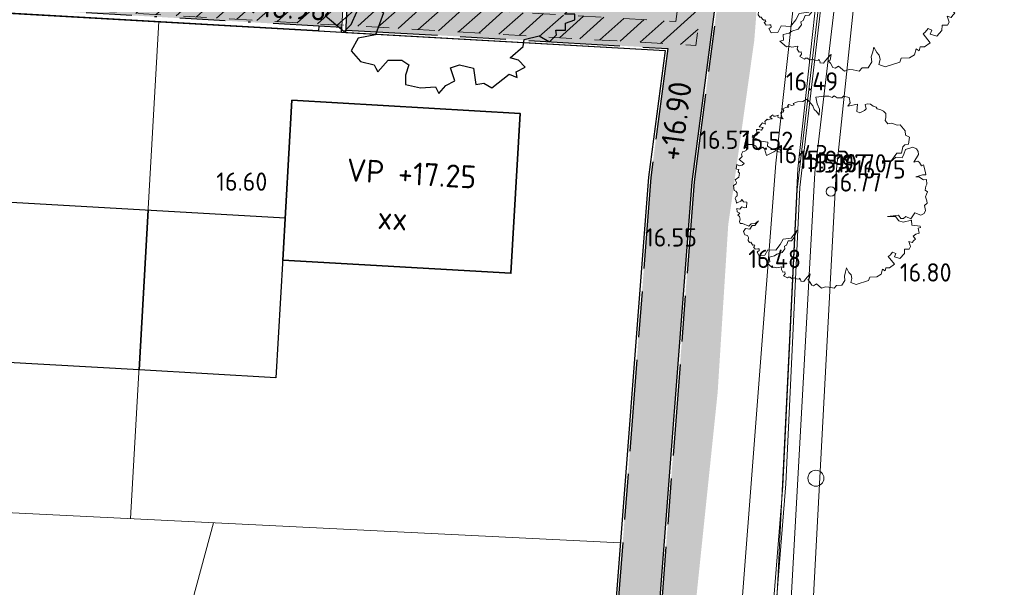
# Model space of a CAD drawing. Header units: metres. Extents: x 174255 to 175175, y 462028 to 462911.
# Tile 51 of 256: x 174649 to 174693, y 462280 to 462305. Entities that reach past the tile are written whole.
import ezdxf
from ezdxf.enums import TextEntityAlignment as Align

# ---------------------------------------------------------------- set-up
doc = ezdxf.new("R2010")
doc.units = ezdxf.units.M
for name, pattern in [('NLCS-HIDDEN', [4, 2, -2]), ('VH-GELEIDEBAND_50X200', [8, 4, -2, 0, -2]), ('VH-OPSLUITBAND', [10, 4, -2, 2, -2]), ('VH-OPSLUITBAND_100X200', [16, 8, -2, 4, -2])]:
    doc.linetypes.add(name, pattern=pattern)
for name, color, linetype, lineweight in [('B-ME-AL-PEIL_MAAIVELD-T20', 8, 'Continuous', 20), ('B-ME-GR-BOOM-S', 8, 'Continuous', 20), ('B-ME-WH-WATERGANG_SLOOT_BODEM-G', 8, 'Continuous', 20), ('B-ME-WH-WATERGANG_SLOOT_INSTEEK-G', 8, 'Continuous', 20), ('B-WE-KL-TRACE_WENSTRACE-A', 252, 'Continuous', 20), ('B-WE-KL-TRACE_WENSTRACE-G', 252, 'NLCS-HIDDEN', 20), ('B-XX-KG-GRENS_PERCEEL-G', 213, 'Continuous', 20), ('N-PV-KG-GRENS_PERCEEL-G', 1, 'Continuous', 20), ('N-PV-KG-GRENS_UITGEEFBAAR-GEBIED-G', 170, 'Continuous', 30), ('N-WE-AL-WERKGRENS-G', 173, 'AL-WERKGRENS', 20), ('N-WE-OG-BEBOUWING_GARAGE-G', 142, 'Continuous', 25), ('N-WE-OG-BEBOUWING_WONINGBOUW-G', 7, 'Continuous', 35), ('N-WE-OG-BEBOUWING_WONINGBOUW_HUISNUMMER-T20', 7, 'Continuous', 25), ('N-WE-OG-BEBOUWING_WONINGBOUW_VLOERPEIL-T20', 7, 'Continuous', 25), ('N-WE-VH-KANTOPSLUITING_ACHTERKANTBAND-G', 50, 'Continuous', 25), ('N-WE-VH-KANTOPSLUITING_EINDVERLOOPBAND_50-200X200-G', 13, 'Continuous', 25), ('N-WE-VH-KANTOPSLUITING_GELEIDEBAND_50-200X200-G', 210, 'VH-GELEIDEBAND_50X200', 25), ('N-WE-VH-KANTOPSLUITING_OPSLUITBAND_100X200-G', 152, 'VH-OPSLUITBAND_100X200', 25), ('N-WE-VH-KANTOPSLUITING_OPSLUITBAND_200X200-G', 152, 'VH-OPSLUITBAND', 20), ('N-WE-VH-NAP-T20', 7, 'Continuous', 25), ('N-WE-VH-VERHARDING_STRAATBAKSTEEN_DIKFORMAAT_ROOD-TROTTOIR-V', 33, 'Continuous', 25), ('N-WE-VH-VERHARDING_STRAATBAKSTEEN_DIKFORMAAT_ROOD-WATERPASSEREND-V', 55, 'Continuous', 25)]:
    doc.layers.add(name, color=color, linetype=linetype, lineweight=lineweight)
doc.layers.add('N-WE-GR-BOOM-1E-GROOTTE-S', color=7, linetype='Continuous', lineweight=25, true_color=0x00cc00)
doc.layers.add('N-WE-GR-GRAS_BERM-NECTAR-ONDER-MAAIMES-V', color=7, linetype='Continuous', lineweight=25, true_color=0xd1ffa3)
doc.styles.add('NLCS-ISO-M500-T20', font='NLCS-ISO.ttf', dxfattribs={"height": 1})
doc.linetypes.add('AL-WERKGRENS', pattern='A,10,[106,Afdeling.shx,S=1,R=0,X=0,Y=0],-2', length=12)

# ---------------------------------------------------------------- blocks, each defined once
blk = doc.blocks.new('boom')
blk.add_lwpolyline([(-0.306, 1.961), (-0.368, 2.058), (-0.435, 2.112), (-0.463, 2.207), (-0.553, 2.308), (-0.621, 2.376), (-0.727, 2.32), (-0.864, 2.305), (-0.973, 2.267), (-0.946, 2.228), (-1.009, 2.216), (-1.034, 2.222), (-1.086, 2.235), (-1.118, 2.198), (-1.085, 2.17), (-1.135, 2.17), (-1.165, 2.165), (-1.249, 2.129), (-1.214, 2.084), (-1.238, 2.046), (-1.295, 2.022), (-1.272, 1.977), (-1.266, 1.907), (-1.229, 1.873), (-1.33, 1.894), (-1.364, 1.911), (-1.358, 1.967), (-1.424, 1.937), (-1.482, 1.941), (-1.494, 1.977), (-1.573, 1.911), (-1.514, 1.868), (-1.571, 1.86), (-1.616, 1.843), (-1.638, 1.866), (-1.702, 1.804), (-1.68, 1.732), (-1.763, 1.769), (-1.851, 1.663), (-1.746, 1.645), (-1.784, 1.578), (-1.855, 1.599), (-1.919, 1.596), (-1.901, 1.476), (-1.89, 1.472), (-1.943, 1.437), (-2.007, 1.451), (-2.028, 1.401), (-1.919, 1.352), (-1.795, 1.296), (-1.625, 1.267), (-1.636, 1.168), (-1.59, 1.14), (-1.505, 1.094), (-1.41, 1.112), (-1.304, 1.077), (-1.262, 1.006), (-1.35, 1.02), (-1.417, 1.059), (-1.474, 1.024), (-1.661, 0.925), (-1.707, 1.101), (-1.753, 1.144), (-1.862, 1.073), (-1.94, 1.179), (-2.021, 1.207), (-2.113, 1.207), (-2.158, 1.234), (-2.208, 1.146), (-2.162, 1.112), (-2.18, 1.055), (-2.212, 1.041), (-2.265, 1.033), (-2.306, 0.96), (-2.286, 0.9), (-2.335, 0.851), (-2.364, 0.826), (-2.236, 0.72), (-2.282, 0.678), (-2.353, 0.66), (-2.42, 0.699), (-2.441, 0.586), (-2.424, 0.579), (-2.374, 0.568), (-2.385, 0.505), (-2.357, 0.473), (-2.374, 0.374), (-2.466, 0.304), (-2.427, 0.237), (-2.438, 0.201), (-2.508, 0.152), (-2.487, 0.025), (-2.448, 0.011), (-2.416, -0.03), (-2.416, -0.106), (-2.443, -0.123), (-2.461, -0.177), (-2.438, -0.234), (-2.434, -0.297), (-2.398, -0.283), (-2.323, -0.243), (-2.296, -0.208), (-2.247, -0.266), (-2.163, -0.274), (-2.171, -0.412), (-2.219, -0.422), (-2.296, -0.394), (-2.347, -0.449), (-2.426, -0.437), (-2.417, -0.522), (-2.345, -0.554), (-2.394, -0.611), (-2.349, -0.64), (-2.333, -0.71), (-2.356, -0.767), (-2.336, -0.825), (-2.272, -0.825), (-2.11, -0.89), (-2.05, -0.829), (-1.946, -0.822), (-1.868, -0.756), (-1.955, -0.876), (-2.026, -0.876), (-2.085, -0.967), (-2.197, -0.946), (-2.251, -1.03), (-2.215, -1.113), (-2.147, -1.127), (-2.12, -1.183), (-2.127, -1.255), (-2.094, -1.306), (-2.061, -1.302), (-2.033, -1.348), (-2.006, -1.374), (-1.983, -1.367), (-1.962, -1.403), (-1.997, -1.424), (-1.953, -1.481), (-1.882, -1.474), (-1.851, -1.476), (-1.845, -1.524), (-1.87, -1.536), (-1.895, -1.555), (-1.843, -1.651), (-1.701, -1.637), (-1.625, -1.496), (-1.42, -1.506), (-1.305, -1.364), (-1.232, -1.225), (-1.027, -1.195), (-0.934, -1.083), (-0.871, -0.99), (-0.948, -1.181), (-1.013, -1.263), (-1.101, -1.266), (-1.142, -1.378), (-1.196, -1.405), (-1.185, -1.473), (-1.253, -1.566), (-1.395, -1.61), (-1.449, -1.652), (-1.586, -1.684), (-1.573, -1.806), (-1.652, -1.831), (-1.513, -1.953), (-1.464, -1.942), (-1.39, -1.959), (-1.264, -1.937), (-1.274, -2.008), (-1.235, -2.069), (-1.186, -2.065), (-1.18, -2.117), (-1.22, -2.165), (-1.117, -2.22), (-1.092, -2.199), (-1.051, -2.2), (-0.996, -2.244), (-0.95, -2.22), (-0.889, -2.242), (-0.82, -2.253), (-0.803, -2.226), (-0.774, -2.286), (-0.778, -2.307), (-0.7, -2.313), (-0.656, -2.253), (-0.548, -2.129), (-0.536, -2.119), (-0.558, -2.244), (-0.597, -2.263), (-0.551, -2.31), (-0.496, -2.403), (-0.445, -2.42), (-0.374, -2.376), (-0.241, -2.488), (-0.139, -2.448), (-0.054, -2.458), (0.079, -2.488), (0.143, -2.414), (0.279, -2.41), (0.36, -2.285), (0.345, -2.174), (0.378, -2.06), (0.398, -1.962), (0.464, -2.078), (0.52, -2.139), (0.537, -2.233), (0.512, -2.34), (0.649, -2.392), (0.966, -2.288), (1, -2.2), (1.182, -2.196), (1.293, -2.127), (1.326, -1.996), (1.392, -2.04), (1.416, -1.957), (1.509, -1.957), (1.632, -1.867), (1.476, -1.669), (1.524, -1.633), (1.587, -1.556), (1.665, -1.591), (1.632, -1.675), (1.776, -1.718), (1.89, -1.594), (1.896, -1.48), (2.008, -1.48), (2.048, -1.413), (2.001, -1.286), (2.093, -1.311), (2.13, -1.261), (2.173, -1.221), (2.115, -1.149), (2.183, -1.097), (2.272, -1.07), (2.24, -0.943), (2.305, -0.92), (2.292, -0.893), (2.081, -0.866), (2.068, -0.739), (1.854, -0.791), (1.745, -0.756), (1.657, -0.644), (1.451, -0.639), (1.737, -0.604), (1.796, -0.689), (1.868, -0.692), (1.928, -0.642), (2.059, -0.701), (2.16, -0.545), (2.316, -0.611), (2.398, -0.567), (2.429, -0.488), (2.404, -0.359), (2.471, -0.297), (2.466, -0.241), (2.431, -0.135), (2.459, -0.065), (2.481, -0.007), (2.426, 0.037), (2.442, 0.142), (2.47, 0.191), (2.459, 0.307), (2.381, 0.305), (2.265, 0.379), (2.183, 0.379), (2.359, 0.432), (2.445, 0.432), (2.431, 0.49), (2.38, 0.684), (2.326, 0.664), (2.275, 0.75), (2.232, 0.785), (2.131, 0.758), (2.255, 0.957), (2.248, 1.027), (2.201, 1.097), (2.107, 1.144), (1.916, 1.078), (1.877, 0.961), (1.83, 0.871), (1.67, 0.887), (1.534, 0.766), (1.698, 0.984), (1.819, 0.988), (1.846, 1.152), (1.901, 1.199), (1.998, 1.222), (2.017, 1.395), (1.921, 1.451), (1.912, 1.565), (1.781, 1.717), (1.703, 1.707), (1.57, 1.761), (1.462, 1.741), (1.394, 1.825), (1.413, 1.903), (1.408, 2.006), (1.348, 2.066), (1.28, 2.106), (1.188, 2.124), (1.164, 2.17), (1.084, 2.192), (1.018, 2.25), (0.943, 2.259), (0.878, 2.242), (0.903, 2.124), (0.864, 2.085), (0.746, 2.021), (0.662, 2.06), (0.684, 2.248), (0.437, 2.192), (0.495, 2.286), (0.471, 2.423), (0.319, 2.457), (0.279, 2.413), (0.157, 2.413), (0.083, 2.462), (0.029, 2.418), (-0.057, 2.455), (-0.162, 2.452), (-0.386, 2.425), (-0.359, 2.258), (-0.299, 2.118), (-0.306, 1.961)])
blk.add_circle((0, 0), 0.12)
blk = doc.blocks.new('SGR-BOOM_1EGROOTTE')
at = {"linetype": 'Continuous', "flags": 128}
blk.add_lwpolyline([(167869.052, 467739.156), (167868.849, 467739.66), (167868.449, 467739.811), (167868.145, 467740.365), (167867.336, 467740.567), (167866.834, 467740.365), (167867.138, 467740.062), (167867.085, 467739.507), (167866.078, 467739.709), (167866.228, 467740.113), (167866.026, 467740.567), (167865.623, 467740.466), (167865.219, 467740.566), (167864.414, 467740.516), (167864.01, 467740.315), (167863.455, 467740.414), (167862.748, 467739.86), (167863.253, 467739.609), (167863.404, 467739.305), (167863.908, 467739.053), (167863.404, 467738.398), (167862.748, 467738.248), (167862.295, 467738.649), (167862.651, 467738.791), (167862.346, 467739.559), (167861.438, 467739.053), (167860.984, 467738.549), (167861.237, 467738.347), (167860.984, 467737.944), (167860.478, 467737.742), (167860.127, 467737.391), (167859.774, 467736.38), (167861.134, 467736.027), (167861.336, 467735.574), (167860.984, 467735.272), (167860.38, 467735.272), (167860.265, 467735.588), (167859.674, 467735.372), (167860.078, 467734.716), (167859.876, 467734.465), (167860.127, 467734.263), (167859.925, 467733.708), (167860.349, 467733.496), (167860.127, 467733.052), (167860.479, 467733.003), (167860.637, 467732.864), (167860.244, 467732.383), (167861.085, 467731.691), (167861.389, 467731.993), (167861.64, 467732.548), (167861.438, 467732.799), (167861.689, 467733.506), (167862.044, 467733.304), (167862.448, 467732.8), (167862.8, 467732.499), (167862.448, 467731.54), (167861.689, 467731.39), (167861.389, 467730.833), (167861.793, 467730.38), (167862.396, 467730.229), (167862.471, 467730.078), (167862.547, 467729.926), (167863.002, 467730.431), (167863.607, 467730.431), (167863.909, 467730.229), (167863.759, 467729.775), (167863.759, 467729.371), (167864.415, 467729.219), (167865.07, 467729.271), (167865.22, 467728.967), (167865.524, 467729.322), (167865.926, 467729.523), (167865.733, 467730.096), (167866.128, 467730.229), (167866.734, 467730.076), (167866.835, 467729.372), (167867.188, 467729.424), (167867.539, 467729.219), (167868.296, 467729.825), (167868.651, 467729.676), (167868.599, 467729.927), (167869.003, 467730.129), (167868.701, 467730.431), (167868.347, 467730.533), (167868.903, 467731.036), (167868.952, 467731.338), (167869.607, 467731.491), (167870.062, 467731.238), (167870.363, 467731.54), (167870.342, 467731.75), (167870.767, 467731.75), (167870.767, 467732.046), (167871.171, 467732.196), (167871.171, 467732.447), (167870.718, 467732.447), (167871.273, 467733.004), (167870.92, 467733.204), (167871.373, 467733.053), (167871.524, 467733.406), (167871.273, 467733.81), (167871.624, 467734.364), (167871.422, 467734.615), (167870.92, 467734.615), (167870.313, 467735.021), (167870.717, 467735.272), (167871.071, 467735.928), (167871.273, 467735.627), (167871.674, 467735.777), (167871.422, 467736.634), (167871.475, 467737.189), (167871.22, 467737.29), (167870.816, 467738.096), (167870.412, 467738.545), (167869.865, 467738.053), (167870.213, 467737.845), (167870.515, 467737.088), (167870.062, 467736.987), (167869.809, 467737.49), (167869.405, 467737.391), (167869.002, 467737.694), (167868.498, 467737.945), (167868.749, 467738.147), (167868.598, 467738.448), (167868.849, 467738.752), (167869.254, 467738.6), (167869.607, 467738.803)], close=True, dxfattribs=at)
at = {"linetype": 'Continuous'}
blk.add_circle((167865.804, 467734.919), 0.143, dxfattribs=at)

msp = doc.modelspace()

# ---------------------------------------------------------------- hatches: boundary and pattern name
at = {"layer": 'B-WE-KL-TRACE_WENSTRACE-A'}
h = msp.add_hatch(dxfattribs=at)
h.set_pattern_fill('AKL-WENSTRACE', color=256, scale=5, angle=356.73, pattern_type=2)
h.set_pattern_definition([(41.73, (0, 0), (-0.4160132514, 0.46643110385), [])])
edge = h.paths.add_edge_path()
edge.add_line((174640.996, 462307.146), (174643.319, 462347.76))
edge.add_arc((174649.409, 462347.412), 6.1, 99.6346, 176.7259, ccw=False)
edge.add_line((174648.388, 462353.426), (174648.446, 462354.447))
edge.add_line((174648.446, 462354.447), (174648.985, 462363.859))
edge.add_line((174648.985, 462363.859), (174622.828, 462365.356))
edge.add_line((174622.828, 462365.356), (174622.599, 462361.362))
edge.add_line((174622.599, 462361.362), (174595.31, 462362.923))
edge.add_line((174595.31, 462362.923), (174594.315, 462363.022))
edge.add_line((174594.315, 462363.022), (174578.886, 462364.556))
edge.add_line((174578.886, 462364.556), (174581.877, 462394.645))
edge.add_line((174581.877, 462394.645), (174597.898, 462393.041))
edge.add_line((174597.898, 462393.041), (174598.067, 462394.029))
edge.add_line((174598.067, 462394.029), (174571.928, 462396.646))
edge.add_arc((174567.355, 462350.974), 45.9, 84.2826, 105.3853)
edge.add_line((174555.177, 462395.229), (174516.043, 462384.461))
edge.add_line((174516.043, 462384.461), (174516.308, 462383.496))
edge.add_line((174516.308, 462383.496), (174555.443, 462394.265))
edge.add_arc((174567.355, 462350.974), 44.9, 84.2826, 105.3853, ccw=False)
edge.add_line((174571.828, 462395.651), (174580.882, 462394.744))
edge.add_line((174580.882, 462394.744), (174576.697, 462352.637))
edge.add_line((174576.697, 462352.637), (174577.692, 462352.538))
edge.add_line((174577.692, 462352.538), (174578.787, 462363.56))
edge.add_line((174578.787, 462363.56), (174595.232, 462361.926))
edge.add_line((174595.232, 462361.926), (174623.541, 462360.307))
edge.add_line((174623.541, 462360.307), (174623.769, 462364.3))
edge.add_line((174623.769, 462364.3), (174647.929, 462362.918))
edge.add_line((174647.929, 462362.918), (174647.433, 462354.231))
edge.add_arc((174649.409, 462347.412), 7.1, 106.1634, 176.7259)
edge.add_line((174642.321, 462347.818), (174639.94, 462306.204))
edge.add_line((174639.94, 462306.204), (174679.035, 462303.968))
edge.add_line((174679.035, 462303.968), (174683.992, 462341.69))
edge.add_line((174683.992, 462341.69), (174690.273, 462356.489))
edge.add_line((174690.273, 462356.489), (174695.984, 462370.453))
edge.add_arc((174687.375, 462373.973), 9.3, 337.7591, 439.7883)
edge.add_line((174689.024, 462383.126), (174670.746, 462386.418))
edge.add_arc((174621.197, 462048.695), 341.339, 81.65344, 85.32545)
edge.add_line((174649.015, 462388.898), (174631.179, 462389.919))
edge.add_line((174631.179, 462389.919), (174631.179, 462402.888))
edge.add_line((174631.179, 462402.888), (174630.179, 462402.968))
edge.add_line((174630.179, 462402.968), (174630.179, 462389.976))
edge.add_line((174630.179, 462389.976), (174597.697, 462391.834))
edge.add_line((174597.697, 462391.834), (174594.315, 462363.023))
edge.add_line((174594.315, 462363.023), (174595.31, 462362.924))
edge.add_line((174595.31, 462362.924), (174598.54, 462390.784))
edge.add_line((174598.54, 462390.784), (174648.958, 462387.9))
edge.add_arc((174620.931, 462046.401), 342.647, 81.66799, 85.30829, ccw=False)
edge.add_line((174670.584, 462385.431), (174688.847, 462382.142))
edge.add_arc((174687.375, 462373.973), 8.3, -22.2409, 79.7883, ccw=False)
edge.add_line((174695.058, 462370.831), (174689.618, 462357.528))
edge.add_line((174689.618, 462357.528), (174687.421, 462352.349))
edge.add_line((174687.421, 462352.349), (174649.815, 462354.5))
edge.add_arc((174649.409, 462347.412), 7.1, 86.7259, 97.6336)
edge.add_line((174648.466, 462354.449), (174648.431, 462353.433))
edge.add_arc((174649.409, 462347.412), 6.1, 86.7259, 99.2251, ccw=False)
edge.add_line((174649.757, 462353.502), (174687.007, 462351.371))
edge.add_line((174687.007, 462351.371), (174683.018, 462341.955))
edge.add_line((174683.018, 462341.955), (174678.165, 462305.019))
edge.add_line((174678.165, 462305.019), (174640.996, 462307.146))
at = {"layer": 'N-WE-GR-GRAS_BERM-NECTAR-ONDER-MAAIMES-V', "transparency": 33554559}
h = msp.add_hatch(color=256, dxfattribs=at)
h.dxf.hatch_style = 1
h.paths.add_polyline_path([(174675.643, 462249.398), (174677.556, 462248.87), (174677.562, 462248.951), (174677.416, 462255.016), (174677.998, 462263.365), (174678.654, 462275.958), (174679.989, 462288.8), (174680.451, 462296.113), (174681.592, 462304.197), (174682.272, 462312.891), (174684.481, 462326.045), (174685.817, 462338.209), (174686.498, 462341.881), (174688.852, 462346.658), (174694.101, 462359.993), (174697.941, 462369.487), (174696.631, 462370.188), (174691.268, 462357.071), (174684.673, 462341.504), (174678.958, 462298.003), (174677.397, 462277.748), (174675.701, 462262.097)])
at = {"layer": 'N-WE-VH-VERHARDING_STRAATBAKSTEEN_DIKFORMAAT_ROOD-TROTTOIR-V'}
h = msp.add_hatch(color=256, dxfattribs=at)
h.dxf.hatch_style = 1
h.paths.add_polyline_path([(174684.576, 462341.531), (174691.175, 462357.11), (174696.539, 462370.226), (174689.486, 462357.736), (174675.225, 462358.552), (174675.122, 462356.755), (174688.74, 462355.976), (174682.823, 462342.008), (174678.043, 462305.627), (174663.84, 462306.44), (174663.737, 462304.643), (174677.807, 462303.838), (174677.067, 462298.2), (174675.505, 462277.923), (174673.801, 462262.204), (174673.745, 462249.819), (174675.543, 462249.322), (174675.601, 462262.103), (174677.297, 462277.757), (174678.858, 462298.013)])
at = {"layer": 'N-WE-VH-VERHARDING_STRAATBAKSTEEN_DIKFORMAAT_ROOD-WATERPASSEREND-V'}
h = msp.add_hatch(color=256, dxfattribs=at)
h.dxf.hatch_style = 1
edge = h.paths.add_edge_path()
edge.add_line((174649.752, 462353.402), (174674.648, 462351.978))
edge.add_line((174674.648, 462351.978), (174674.865, 462355.768))
edge.add_line((174674.865, 462355.768), (174674.922, 462356.766))
edge.add_line((174674.922, 462356.766), (174675.019, 462358.463))
edge.add_line((174675.019, 462358.463), (174644.07, 462360.234))
edge.add_line((174644.07, 462360.234), (174643.956, 462358.237))
edge.add_line((174643.956, 462358.237), (174639.962, 462358.466))
edge.add_line((174639.962, 462358.466), (174639.791, 462355.471))
edge.add_line((174639.791, 462355.471), (174629.308, 462356.07))
edge.add_line((174629.308, 462356.07), (174629.211, 462354.373))
edge.add_line((174629.211, 462354.373), (174621.464, 462354.816))
edge.add_line((174621.464, 462354.816), (174610.981, 462355.416))
edge.add_line((174610.981, 462355.416), (174608.985, 462355.53))
edge.add_line((174608.985, 462355.53), (174598.502, 462356.13))
edge.add_line((174598.502, 462356.13), (174597.953, 462356.161))
edge.add_line((174597.953, 462356.161), (174596.954, 462356.218))
edge.add_line((174596.954, 462356.218), (174596.64, 462350.727))
edge.add_line((174596.64, 462350.727), (174597.639, 462350.67))
edge.add_line((174597.639, 462350.67), (174632.454, 462348.679))
edge.add_arc((174632.111, 462342.688), 6, -3.2741, 86.7259, ccw=False)
edge.add_line((174638.101, 462342.346), (174636.041, 462306.327))
edge.add_line((174636.041, 462306.327), (174663.546, 462304.757))
edge.add_line((174663.546, 462304.757), (174663.829, 462309.746))
edge.add_line((174663.829, 462309.746), (174647.308, 462310.691))
edge.add_arc((174647.651, 462316.681), 6, 176.7259, 266.7259, ccw=False)
edge.add_line((174641.661, 462317.024), (174643.419, 462347.755))
edge.add_arc((174649.409, 462347.412), 6, 86.7259, 176.7259, ccw=False)

# ---------------------------------------------------------------- linework, layer by layer
at = {"layer": 'B-ME-GR-BOOM-S'}
msp.add_circle((174684.284, 462285.049), 0.35, dxfattribs=at)
at = {"layer": 'B-ME-WH-WATERGANG_SLOOT_BODEM-G'}
for points in [[(174765.837, 462546.471), (174766.265, 462538.966), (174765.788, 462534.283), (174764.041, 462526.198), (174762.743, 462521.708), (174754.963, 462503.268), (174747.591, 462484.763), (174741.874, 462471.843), (174736.683, 462458.552), (174713.466, 462399.895), (174705.767, 462380.895), (174698.648, 462362.875), (174698.738, 462361.604), (174690.901, 462344.757), (174689.22, 462340.484), (174688.255, 462336.652), (174685.718, 462318.881), (174683.503, 462298.573), (174682.478, 462277.603), (174680.737, 462260.868), (174680.321, 462254.285), (174681.425, 462243.52)], [(174693.799, 462239.655), (174682.288, 462243.233), (174681.981, 462244.503), (174681.597, 462247.934), (174681.501, 462248.611), (174681.519, 462254.504), (174681.8, 462261.103), (174683.091, 462277.669), (174684.238, 462298.408), (174686.63, 462318.671), (174689.457, 462338.197), (174690.848, 462342.636), (174706.199, 462380.702), (174714.075, 462399.492), (174720.39, 462418.763), (174720.791, 462418.712), (174728.842, 462437.411), (174737.611, 462458.689), (174741.841, 462469.492), (174742.511, 462470.058), (174745.89, 462469.608)]]:
    msp.add_lwpolyline(points, dxfattribs=at)
at = {"layer": 'B-ME-WH-WATERGANG_SLOOT_INSTEEK-G'}
for points in [[(174745.069, 462468.572), (174743.243, 462468.432), (174741.868, 462467.553), (174738.848, 462458.211), (174729.855, 462436.693), (174721.772, 462418.259), (174714.679, 462399.129), (174707.09, 462380.312), (174699.673, 462361.601), (174691.511, 462342.606), (174690.567, 462339.573), (174687.271, 462318.39), (174685.169, 462298.416), (174684.061, 462277.724), (174682.588, 462261.306), (174682.447, 462258.33), (174682.185, 462252.505), (174682.285, 462248.663), (174682.799, 462245.428), (174682.825, 462243.989), (174685.606, 462242.92), (174693.979, 462240.274)], [(174735.472, 462458.945), (174719.591, 462419.514), (174712.415, 462400.651), (174704.828, 462381.524), (174697.343, 462362.44), (174689.295, 462343.441), (174687.85, 462338.895), (174684.75, 462318.704), (174682.537, 462298.817), (174680.905, 462277.638), (174679.74, 462260.955), (174679.149, 462252.632), (174679.684, 462247.509), (174679.073, 462245.996), (174677.746, 462244.643), (174646.743, 462253.024), (174629.644, 462258.097), (174616.289, 462261.395), (174614.249, 462262.002), (174613.87, 462260.541), (174615.239, 462260.076)]]:
    msp.add_lwpolyline(points, dxfattribs=at)
at = {"layer": 'B-WE-KL-TRACE_WENSTRACE-G', "ltscale": 0.5, "flags": 128}
msp.add_lwpolyline([(174577.692, 462352.538), (174578.787, 462363.56), (174595.232, 462361.926), (174623.541, 462360.307), (174623.769, 462364.3), (174647.929, 462362.918), (174647.433, 462354.231, 0.317999), (174642.321, 462347.818), (174639.94, 462306.204), (174679.035, 462303.968), (174683.992, 462341.69), (174688.481, 462352.288)], format="xyb", dxfattribs=at)
msp.add_lwpolyline([(174678.165, 462305.019), (174683.018, 462341.955), (174687.007, 462351.371), (174649.757, 462353.502, 0.414214), (174643.319, 462347.76), (174640.996, 462307.146)], format="xyb", close=True, dxfattribs=at)
at = {"layer": 'B-XX-KG-GRENS_PERCEEL-G', "flags": 128}
msp.add_lwpolyline([(174723.761, 462426.985), (174717.492, 462411.585), (174715.232, 462404.235), (174689.909, 462341.83), (174688.391, 462336.018), (174686.132, 462320.56), (174684.278, 462304.652), (174683.465, 462297.673), (174682.846, 462284.709), (174680.936, 462260.928), (174681.497, 462242.643)], dxfattribs=at)
at = {"layer": 'N-PV-KG-GRENS_PERCEEL-G'}
for points in [[(174654.308, 462283.287), (174655.551, 462305.011)], [(174650.677, 462256.297), (174657.937, 462283.108)]]:
    msp.add_lwpolyline(points, dxfattribs=at)
at = {"layer": 'N-PV-KG-GRENS_PERCEEL-G', "flags": 128}
msp.add_lwpolyline([(174630.506, 462284.462), (174675.736, 462282.23)], dxfattribs=at)
at = {"layer": 'N-PV-KG-GRENS_UITGEEFBAAR-GEBIED-G'}
msp.add_lwpolyline([(174673.646, 462249.95), (174629.062, 462262.269), (174631.932, 462306.362), (174677.694, 462303.744), (174676.968, 462298.21), (174675.405, 462277.932), (174673.701, 462262.21)], close=True, dxfattribs=at)
at = {"layer": 'N-WE-AL-WERKGRENS-G', "flags": 128}
msp.add_lwpolyline([(174681.597, 462243.513), (174681.058, 462261.019), (174682.966, 462284.801), (174683.583, 462297.765), (174686.249, 462320.652), (174688.507, 462336.11), (174690.024, 462341.923), (174715.341, 462404.33), (174717.601, 462411.68), (174737.648, 462460.859), (174741.719, 462470.505), (174748.817, 462487.359), (174674.443, 462494.014, 0.041999), (174666.058, 462494.058), (174643.597, 462492.288, -0.021198), (174639.362, 462492.134), (174613.916, 462492.29), (174609.223, 462496.26), (174608.958, 462517.183), (174610.596, 462533.728), (174610.954, 462546.926), (174609.538, 462546.926), (174609.558, 462563.215), (174618.404, 462564.584), (174617.882, 462574.521), (174609.659, 462573.696), (174609.196, 462609.694), (174614.486, 462610.527), (174612.971, 462619.974), (174609.088, 462619.531), (174608.927, 462630.616), (174611.938, 462638.324), (174653.335, 462646.137), (174694.682, 462654.971), (174753.656, 462669.694), (174754.237, 462666.581), (174760.415, 462667.388), (174761.852, 462678.247), (174772.339, 462679.778), (174801.269, 462672.42), (174803.391, 462678.615), (174801.391, 462679.594), (174797.277, 462686.229), (174795.775, 462697.827), (174787.849, 462696.846), (174788.459, 462691.593), (174783.455, 462686.955), (174765.026, 462688.379), (174763.024, 462691.272), (174740.983, 462686.156), (174741.964, 462681.481), (174695.587, 462670.341), (174674.215, 462665.295), (174611.437, 462653.073), (174598.865, 462662.135), (174595.022, 462656.913), (174598.266, 462653.801), (174601.563, 462645.066), (174585.184, 462641.559), (174585.846, 462637.588), (174468.106, 462610.771), (174467.256, 462614.569), (174459.445, 462613.028), (174458.95, 462618.394), (174449.12, 462618.046), (174449.29, 462624.91), (174429.951, 462629.368), (174428.413, 462620.577), (174434.372, 462618.909), (174430.641, 462597.257), (174453.023, 462592.796), (174457.787, 462586.572), (174474.779, 462527.663), (174488.396, 462479.396), (174491.179, 462461.426), (174515.964, 462468.21), (174535.677, 462396.051), (174500.834, 462386.521), (174501.862, 462382.661), (174505.484, 462383.699), (174513.387, 462351.317), (174573.09, 462348.625), (174564.864, 462275.155), (174544.951, 462280.682), (174541.171, 462282.433), (174531.995, 462278.877), (174531.51, 462278.619), (174530.322, 462277.987), (174523.197, 462274.196), (174512.77, 462266.76), (174511.323, 462265.728), (174510.321, 462265.106), (174492.908, 462254.307), (174458.682, 462233.081), (174433.018, 462217.34), (174430.678, 462218.394), (174424.184, 462214.138), (174422.654, 462205.201), (174428.021, 462195.994), (174430.582, 462197.274), (174431.829, 462199.589), (174481.464, 462229.381), (174511.746, 462247.996), (174520.108, 462251.917), (174528.993, 462255.045), (174538.389, 462257.274), (174544.528, 462258.292), (174554.322, 462259.261), (174563.593, 462259.191), (174572.865, 462258.166), (174582.161, 462256.149), (174620.668, 462248.404), (174620.813, 462250.715), (174679.071, 462234.3), (174681.597, 462243.513)], format="xyb", dxfattribs=at)
at = {"layer": 'N-WE-OG-BEBOUWING_GARAGE-G'}
for points in [[(174655.079, 462296.774), (174654.68, 462289.786), (174648.689, 462290.129), (174649.089, 462297.117), (174661.07, 462296.432)], [(174661.07, 462296.432), (174660.67, 462289.443), (174654.68, 462289.786), (174655.079, 462296.774)]]:
    msp.add_lwpolyline(points, dxfattribs=at)
at = {"layer": 'N-WE-OG-BEBOUWING_WONINGBOUW-G'}
msp.add_lwpolyline([(174661.364, 462301.573), (174660.964, 462294.585), (174670.948, 462294.013), (174671.347, 462301.002), (174661.364, 462301.573)], dxfattribs=at)
at = {"layer": 'N-WE-VH-KANTOPSLUITING_ACHTERKANTBAND-G'}
for p, q in [((174663.731, 462304.543), (174663.84, 462306.44)), ((174662.536, 462304.614), (174635.83, 462306.139))]:
    msp.add_line(p, q, dxfattribs=at)
for points in [[(174691.175, 462357.11), (174684.576, 462341.531), (174678.858, 462298.013), (174677.297, 462277.757), (174675.601, 462262.103), (174675.543, 462249.322)], [(174663.731, 462304.543), (174677.694, 462303.744), (174676.968, 462298.21), (174675.405, 462277.932), (174673.701, 462262.21), (174673.646, 462249.95)]]:
    msp.add_lwpolyline(points, dxfattribs=at)
at = {"layer": 'N-WE-VH-KANTOPSLUITING_EINDVERLOOPBAND_50-200X200-G'}
msp.add_lwpolyline([(174662.536, 462304.614), (174663.535, 462304.557), (174663.546, 462304.757), (174662.548, 462304.814)], close=True, dxfattribs=at)
at = {"layer": 'N-WE-VH-KANTOPSLUITING_GELEIDEBAND_50-200X200-G', "ltscale": 0.5}
msp.add_line((174662.548, 462304.814), (174636.041, 462306.327), dxfattribs=at)
at = {"layer": 'N-WE-VH-KANTOPSLUITING_OPSLUITBAND_100X200-G', "ltscale": 0.5}
for points in [[(174691.268, 462357.071), (174684.673, 462341.504), (174678.958, 462298.003), (174677.397, 462277.748), (174675.701, 462262.097), (174675.643, 462249.308)], [(174663.737, 462304.643), (174677.807, 462303.838), (174677.067, 462298.2), (174675.505, 462277.923), (174673.801, 462262.204), (174673.745, 462249.819)]]:
    msp.add_lwpolyline(points, dxfattribs=at)
at = {"layer": 'N-WE-VH-KANTOPSLUITING_OPSLUITBAND_200X200-G', "ltscale": 0.5}
msp.add_line((174663.535, 462304.557), (174663.64, 462306.451), dxfattribs=at)

# ---------------------------------------------------------------- block references
at = {"layer": 'B-ME-GR-BOOM-S'}
for p, xscale, yscale in [((174686.02, 462307.817), 2, 2), ((174684.945, 462297.582), 1.7, 1.7)]:
    msp.add_blockref('boom', p, dxfattribs=dict(at, xscale=xscale, yscale=yscale))
at = {"layer": 'N-WE-GR-BOOM-1E-GROOTTE-S'}
msp.add_blockref('SGR-BOOM_1EGROOTTE', (6802.572, -5427.105), dxfattribs=at)

# ---------------------------------------------------------------- texts
at = {"layer": 'B-ME-AL-PEIL_MAAIVELD-T20', "style": 'NLCS-ISO-M500-T20'}
for s, p in [('16.49', (174682.968, 462301.997)), ('16.57', (174679.182, 462299.447)), ('16.52', (174681.057, 462299.403)), ('16.43', (174682.537, 462298.817)), ('15.93', (174683.503, 462298.573)), ('15.90', (174683.839, 462298.424)), ('15.97', (174684.238, 462298.408)), ('16.70', (174685.169, 462298.416)), ('16.75', (174685.96, 462298.152)), ('16.60', (174658.057, 462297.617)), ('16.77', (174684.945, 462297.582)), ('16.55', (174676.81, 462295.179)), ('16.48', (174681.329, 462294.241)), ('16.80', (174687.961, 462293.647))]:
    msp.add_text(s, height=0.8, dxfattribs=at).set_placement(p)
at = {"layer": 'N-WE-OG-BEBOUWING_WONINGBOUW_HUISNUMMER-T20', "style": 'NLCS-ISO-M500-T20'}
msp.add_text('xx', height=1, rotation=356.7286, dxfattribs=at).set_placement((174665.739, 462295.914), align=Align.CENTER)
at = {"layer": 'N-WE-OG-BEBOUWING_WONINGBOUW_VLOERPEIL-T20', "style": 'NLCS-ISO-M500-T20'}
msp.add_text('VP +17.25', height=1, rotation=356.7286, dxfattribs=at).set_placement((174666.57, 462297.87), align=Align.CENTER)
at = {"layer": 'N-WE-VH-NAP-T20', "style": 'NLCS-ISO-M500-T20'}
msp.add_text('+16.98', height=1, rotation=356.73, dxfattribs=at).set_placement((174659.342, 462305.247))
msp.add_text('+16.90', height=1, rotation=82.53, dxfattribs=at).set_placement((174677.652, 462300.732), align=Align.TOP_CENTER)

doc.saveas('drawing.dxf')
